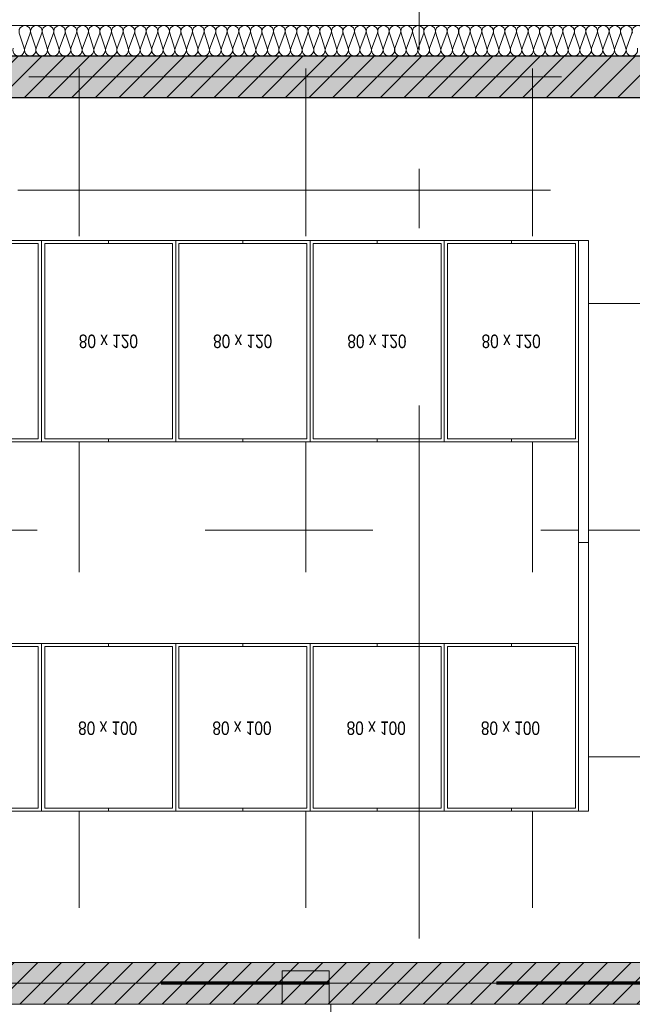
# Model space of a CAD drawing. Header units: metres. Extents: x -49 to 152, y -127 to 99.
# Tile 57 of 177: x -32.76 to -29.1, y -5.53 to 0.34. Entities that reach past the tile are written whole.
import ezdxf

# ---------------------------------------------------------------- set-up
doc = ezdxf.new("R2010")
doc.units = ezdxf.units.M
doc.header["$PDMODE"] = 1
doc.header["$PDSIZE"] = -2
for name, pattern in [('Achsen 01', [5.291531, 3.175, -1.058062, 0.352704, -0.705764]), ('gestrichelt - 01', [2, 1, -1]), ('ISO-07 Punktiert', [0.889, 0.127, -0.762]), ('Raster 01', [2, 1, -1]), ('VW-01 Strichlinie kurz', [2, 1, -1])]:
    doc.linetypes.add(name, pattern=pattern)
doc.layers.get('0').update_dxf_attribs({"lineweight": 25})
for name, color, linetype, lineweight, true_color in [('013_Beton und Stahlbetonarbeiten-000 Sichtbeton-341 tragende In', 5, 'Continuous', 5, 0x0000ff), ('014_Fassadenarbeiten-000 Aufsicht Betonfertigteile', 7, 'Continuous', 9, 0xc0c0c0), ('014_Fassadenarbeiten-330 mineralische Dämmung', 7, 'Continuous', 9, 0x666666), ('AV1-Achsen', 1, 'Achsen 01', 18, 0xff0000), ('AV1-Einrichtung', 7, 'Continuous', 9, 0xa6a6a6), ('AV1-Raster', 7, 'Raster 01', 9, 0xa6a6a6)]:
    doc.layers.add(name, color=color, linetype=linetype, lineweight=lineweight, true_color=true_color)
for name, color, linetype, lineweight in [('013_Beton und Stahlbetonarbeiten-000 Unterzüge', 7, 'ISO-07 Punktiert', 13), ('013_Beton und Stahlbetonarbeiten-330 Außenwände', 7, 'Continuous', 25), ('013_Beton und Stahlbetonarbeiten-340 Innenwände', 7, 'Continuous', 18), ('_1.35m (3D)', 7, 'Continuous', 9), ('_GRU (2D)', 7, 'Continuous', 9), ('_OG 3 (2D)', 7, 'Continuous', 9), ('AV1-Brandschutzkonzept-Brandschutzkonzept', 7, 'Continuous', 5), ('AV1-Schnitt Achsen', 7, 'Achsen 01', 18), ('Bemaßung-Bemaßung', 7, 'Continuous', 9), ('Keine', 7, 'Continuous', 9)]:
    doc.layers.add(name, color=color, linetype=linetype, lineweight=lineweight)
doc.layers.get('0').freeze()
doc.styles.add('Arial', font='arial.ttf')
doc.styles.add('Arial Narrow', font='ARIALN.TTF')
doc.dimstyles.new('COE 50', dxfattribs={"dimtxt": 100.872396, "dimasz": 0.001414, "dimexe": 0.001, "dimexo": 0.01, "dimgap": 0.001, "dimtad": 1, "dimdec": 3, "dimtxsty": 'Arial', "dimblk": 'VW_SLASH-3', "dimblk1": 'VW_SLASH-3', "dimblk2": 'VW_SLASH-3', "dimcen": 0, "dimadec": 3, "dimazin": 0, "dimtfac": 0.8, "dimtdec": 3, "dimtix": 1, "dimtmove": 0, "dimatfit": 0, "dimldrblk": 'VW_SLASH-2', "dimfxl": 0.002, "dimfxlon": 1, "dimfrac": 2, "dimtolj": 1, "dimarcsym": 0})
pattern_1 = [(45, (0, 0), (0.07071068, -0.07071068), [0.025, -0.025])]
pattern_2 = [(-135, (0.03106, -0.03313), (0.07071068, -0.07071068), [])]

# ---------------------------------------------------------------- blocks, each defined once
blk = doc.blocks.new('Group-4')
at = {"layer": 'AV1-Raster'}
for p, q in [((-32.4, -22.95), (-32.4, 1.35)), ((-31.05, -22.95), (-31.05, 1.35)), ((-29.7, -22.95), (-29.7, 1.35)), ((1.35, -1.35), (-40.5, -1.35)), ((1.35, -2.7), (-40.5, -2.7)), ((1.35, -4.05), (-40.5, -4.05)), ((1.35, -5.4), (-40.5, -5.4))]:
    blk.add_line(p, q, dxfattribs=at)
blk = doc.blocks.new('1.35m (3D)')
at = {"layer": 'AV1-Raster', "color": 7}
blk.add_blockref('Group-4', (0, 0), dxfattribs=at)
blk = doc.blocks.new('Group-337')
at = {"layer": '014_Fassadenarbeiten-330 mineralische Dämmung', "transparency": 33554687, "flags": 128}
for points in [[(0.26, 29.0378, 1.372583), (0.26, 29.1033)], [(0.17, 29.0744, -1.372995), (0.17, 29.14), (0.26, 29.1067, 1.372583), (0.26, 29.1723), (0.17, 29.1434, -1.372995), (0.17, 29.2089), (0.26, 29.1757, 1.372583), (0.26, 29.2412), (0.17, 29.2123, -1.372995), (0.17, 29.2779), (0.26, 29.2446, 1.372583), (0.26, 29.3102), (0.17, 29.2813, -1.372995), (0.17, 29.3468), (0.26, 29.3136, 1.372583), (0.26, 29.3791), (0.17, 29.3502, -1.372995), (0.17, 29.4158), (0.26, 29.3825, 1.372583), (0.26, 29.4481), (0.17, 29.4191, -1.372995), (0.17, 29.4847), (0.26, 29.4514, 1.372583), (0.26, 29.517), (0.17, 29.4881, -1.372995), (0.17, 29.5537), (0.26, 29.5204, 1.372583), (0.26, 29.586), (0.17, 29.557, -1.372995), (0.17, 29.6226), (0.26, 29.5893, 1.372583), (0.26, 29.6549), (0.17, 29.626, -1.372995), (0.17, 29.6915), (0.26, 29.6583, 1.372583), (0.26, 29.7238), (0.17, 29.6949, -1.372995), (0.17, 29.7605), (0.26, 29.7272, 1.372583), (0.26, 29.7928), (0.17, 29.7639, -1.372995), (0.17, 29.8294), (0.26, 29.7962, 1.372583), (0.26, 29.8617), (0.17, 29.8328, -1.372995), (0.17, 29.8984), (0.26, 29.8651, 1.372583), (0.26, 29.9307), (0.17, 29.9018, -1.372995), (0.17, 29.9673), (0.26, 29.9341, 1.372583), (0.26, 29.9996), (0.17, 29.9707, -1.372995), (0.17, 30.0363), (0.26, 30.003, 1.372583), (0.26, 30.0686), (0.17, 30.0396, -1.372995), (0.17, 30.1052), (0.26, 30.0719, 1.372583), (0.26, 30.1375), (0.17, 30.1086, -1.372995), (0.17, 30.1742), (0.26, 30.1409, 1.372583), (0.26, 30.2065), (0.17, 30.1775, -1.372995), (0.17, 30.2431), (0.26, 30.2098, 1.372583), (0.26, 30.2754), (0.17, 30.2465, -1.372995), (0.17, 30.3121), (0.26, 30.2788, 1.372583), (0.26, 30.3444), (0.17, 30.3154, -1.372995), (0.17, 30.381), (0.26, 30.3477, 1.372583), (0.26, 30.4133), (0.17, 30.3844, -1.372995), (0.17, 30.4499), (0.26, 30.4167, 1.372583), (0.26, 30.4822), (0.17, 30.4533, -1.372995), (0.17, 30.5189), (0.26, 30.4856, 1.372583), (0.26, 30.5512), (0.17, 30.5223, -1.372995), (0.17, 30.5878), (0.26, 30.5546, 1.372583), (0.26, 30.6201), (0.17, 30.5912, -1.372995), (0.17, 30.6568), (0.26, 30.6235, 1.372583), (0.26, 30.6891), (0.17, 30.6602, -1.372995), (0.17, 30.7257), (0.26, 30.6925, 1.372583), (0.26, 30.758), (0.17, 30.7291, -1.372995), (0.17, 30.7947), (0.26, 30.7614, 1.372583), (0.26, 30.827), (0.17, 30.798, -1.372995), (0.17, 30.8636), (0.26, 30.8303, 1.372583), (0.26, 30.8959), (0.17, 30.867, -1.372995), (0.17, 30.9326), (0.26, 30.8993, 1.372583), (0.26, 30.9649), (0.17, 30.9359, -1.372995), (0.17, 31.0015), (0.26, 30.9682, 1.372583), (0.26, 31.0338), (0.17, 31.0049, -1.372995), (0.17, 31.0704), (0.26, 31.0372, 1.372583), (0.26, 31.1027), (0.17, 31.0738, -1.372995), (0.17, 31.1394), (0.26, 31.1061, 1.372583), (0.26, 31.1717), (0.17, 31.1428, -1.372995), (0.17, 31.2083), (0.26, 31.1751, 1.372583), (0.26, 31.2406), (0.17, 31.2117, -1.372995), (0.17, 31.2773), (0.26, 31.244, 1.372583), (0.26, 31.3096), (0.17, 31.2807, -1.372995), (0.17, 31.3462), (0.26, 31.313, 1.372583), (0.26, 31.3785), (0.17, 31.3496, -1.372995), (0.17, 31.4152), (0.26, 31.3819, 1.372583), (0.26, 31.4475), (0.17, 31.4185, -1.372995), (0.17, 31.4841), (0.26, 31.4508, 1.372583), (0.26, 31.5164), (0.17, 31.4875, -1.372995), (0.17, 31.5531), (0.26, 31.5198, 1.372583), (0.26, 31.5854), (0.17, 31.5564, -1.372995), (0.17, 31.622), (0.26, 31.5887, 1.372583), (0.26, 31.6543), (0.17, 31.6254, -1.372995), (0.17, 31.6909), (0.26, 31.6577, 1.372583), (0.26, 31.7232), (0.17, 31.6943, -1.372995), (0.17, 31.7599), (0.26, 31.7266, 1.372583), (0.26, 31.7922), (0.17, 31.7633, -1.372995), (0.17, 31.8288), (0.26, 31.7956, 1.372583), (0.26, 31.8611), (0.17, 31.8322, -1.372995), (0.17, 31.8978), (0.26, 31.8645, 1.372583), (0.26, 31.9301), (0.17, 31.9012, -1.372995), (0.17, 31.9667), (0.26, 31.9335, 1.372583), (0.26, 31.999), (0.17, 31.9701, -1.372995), (0.17, 32.0357), (0.26, 32.0024, 1.372583), (0.26, 32.068), (0.17, 32.039, -1.372995), (0.17, 32.1046), (0.26, 32.0713, 1.372583), (0.26, 32.1369), (0.17, 32.108, -1.372995), (0.17, 32.1736), (0.26, 32.1403, 1.372583), (0.26, 32.2059), (0.17, 32.1769, -1.372995), (0.17, 32.2425), (0.26, 32.2092, 1.372583), (0.26, 32.2748), (0.17, 32.2459, -1.372995), (0.17, 32.3115), (0.26, 32.2782, 1.372583), (0.26, 32.3438), (0.17, 32.3148, -1.372995), (0.17, 32.3804), (0.26, 32.3471, 1.372583), (0.26, 32.4127), (0.17, 32.3838, -1.372995), (0.17, 32.4493), (0.26, 32.4161, 1.372583), (0.26, 32.4816), (0.17, 32.4527, -1.372995), (0.17, 32.5183), (0.26, 32.485, 1.372583), (0.26, 32.5506), (0.17, 32.5217, -1.372995), (0.17, 32.5872), (0.26, 32.554, 1.372583), (0.26, 32.6195), (0.17, 32.5906, -1.372995), (0.17, 32.6562), (0.26, 32.6229, 1.372583), (0.26, 32.6885), (0.17, 32.6596, -1.372995), (0.17, 32.7251), (0.26, 32.6919, 1.372583), (0.26, 32.7574), (0.17, 32.7285, -1.372995), (0.17, 32.7941)]]:
    blk.add_lwpolyline(points, format="xyb", dxfattribs=at)
blk = doc.blocks.new('Group-338')
at = {"layer": '014_Fassadenarbeiten-330 mineralische Dämmung', "transparency": 33554687}
blk.add_blockref('Group-337', (0, 0), dxfattribs=at)
blk = doc.blocks.new('Parametric Object-54')
at = {"layer": '014_Fassadenarbeiten-330 mineralische Dämmung', "color": 7, "transparency": 33554687}
blk.add_blockref('Group-338', (0, 0), dxfattribs=at)
at = {"layer": '014_Fassadenarbeiten-330 mineralische Dämmung', "color": 0, "flags": 1}
for tag in ['IFC_UUID', 'instanceID', 'prm0_name', 'prm0_type', 'prm0_value', 'prm1_name', 'prm1_type', 'prm1_value', 'prm2_name', 'prm2_type', 'prm2_value', 'prm3_name', 'prm3_type', 'prm3_value', 'prm4_name', 'prm4_type', 'prm4_value', 'prm5_name', 'prm5_type', 'prm5_value', 'prm6_name', 'prm6_type', 'prm6_value']:
    blk.add_attdef(tag, (-39.455, 0.1154), '', height=0.00018, dxfattribs=at)
blk = doc.blocks.new('VW_SLASH-3')
at = {"color": 0, "linetype": 'ByBlock', "lineweight": -2, "transparency": 16777216}
blk.add_line((0, 0), (-1, 0), dxfattribs=at)
at = {"color": 0, "linetype": 'Continuous', "lineweight": 15, "transparency": 16777216, "flags": 128}
blk.add_lwpolyline([(0.5, 0.5), (-0.5, -0.5)], dxfattribs=at)
blk = doc.blocks.new('*D603')
at = {"layer": 'Bemaßung-Bemaßung', "color": 0, "lineweight": -2}
for p, q in [((-33.75, 3.575), (-33.75, 3.725)), ((-28.35, 3.575), (-28.35, 3.725)), ((-28.4207, 3.675), (-33.6793, 3.675))]:
    blk.add_line(p, q, dxfattribs=at)
at = {"layer": 'Defpoints', "color": 0}
for p in [(-33.75, 3.675), (-33.75, 0), (-28.35, 0)]:
    blk.add_point(p, dxfattribs=at)
at = {"layer": 'Bemaßung-Bemaßung', "color": 0, "lineweight": -2, "xscale": 0.070693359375, "yscale": 0.070693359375, "zscale": 0.070693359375, "rotation": 180}
blk.add_blockref('VW_SLASH-3', (-33.75, 3.675), dxfattribs=at)
at = {"layer": 'Bemaßung-Bemaßung', "color": 0, "lineweight": -2, "xscale": 0.070693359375, "yscale": 0.070693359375, "zscale": 0.070693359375}
blk.add_blockref('VW_SLASH-3', (-28.35, 3.675), dxfattribs=at)
at = {"layer": 'Bemaßung-Bemaßung', "color": 0, "insert": (-31.05, 3.7856), "char_height": 0.10087, "attachment_point": 5, "style": 'Arial'}
blk.add_mtext('\\A1;5,40', dxfattribs=at)
blk = doc.blocks.new('VW_SLASH-2')
at = {"color": 0, "linetype": 'ByBlock', "lineweight": -2, "transparency": 16777216}
blk.add_line((0, 0), (-1, 0), dxfattribs=at)
at = {"color": 0, "linetype": 'Continuous', "lineweight": 15, "transparency": 16777216, "flags": 128}
blk.add_lwpolyline([(0.5, 0.5), (-0.5, -0.5)], dxfattribs=at)
blk = doc.blocks.new('Box')
at = {"color": 255, "transparency": 33554559}
blk.add_wipeout([(0.4, 0.6), (-0.4, 0.6), (-0.4, -0.6), (0.4, -0.6)], dxfattribs=at).dxf.layer = 'AV1-Einrichtung'
at = {"layer": 'AV1-Einrichtung', "flags": 128}
blk.add_lwpolyline([(0.4, 0.6), (-0.4, 0.6), (-0.4, -0.6), (0.4, -0.6)], close=True, dxfattribs=at)
at = {"color": 255, "transparency": 33554559}
blk.add_wipeout([(-0.4, 0.6), (0.4, 0.6), (0.4, -0.6), (-0.4, -0.6)], dxfattribs=at).dxf.layer = 'AV1-Einrichtung'
at = {"layer": 'AV1-Einrichtung', "flags": 128}
blk.add_lwpolyline([(-0.4, 0.6), (0.4, 0.6), (0.4, -0.6), (-0.4, -0.6)], close=True, dxfattribs=at)
at = {"color": 255, "transparency": 33554559}
blk.add_wipeout([(-0.381, 0.581), (0.381, 0.581), (0.381, -0.581), (-0.381, -0.581)], dxfattribs=at).dxf.layer = 'AV1-Einrichtung'
at = {"layer": 'AV1-Einrichtung'}
for p, q in [((0, 0.581), (0, 0.6)), ((0, -0.581), (0, -0.6))]:
    blk.add_line(p, q, dxfattribs=at)
at = {"layer": 'AV1-Einrichtung', "flags": 128}
blk.add_lwpolyline([(-0.381, 0.581), (0.381, 0.581), (0.381, -0.581), (-0.381, -0.581)], close=True, dxfattribs=at)
at = {"color": 255, "transparency": 33554559}
blk.add_wipeout([(-0.1775, -0.0629), (0.1777, -0.0629), (0.1777, 0.0638), (-0.1775, 0.0638)], dxfattribs=at).dxf.layer = 'AV1-Einrichtung'
at = {"layer": 'AV1-Einrichtung', "insert": (-0.1775, 0.0409), "char_height": 0.08015, "attachment_point": 1, "line_spacing_factor": 0.25, "style": 'Arial Narrow'}
blk.add_mtext('80 x 120', dxfattribs=at)
blk = doc.blocks.new('Box 2')
at = {"color": 255, "transparency": 33554559}
blk.add_wipeout([(-0.4, 0.5), (0.4, 0.5), (0.4, -0.5), (-0.4, -0.5)], dxfattribs=at).dxf.layer = 'AV1-Einrichtung'
at = {"layer": 'AV1-Einrichtung', "flags": 128}
blk.add_lwpolyline([(-0.4, 0.5), (0.4, 0.5), (0.4, -0.5), (-0.4, -0.5)], close=True, dxfattribs=at)
at = {"color": 255, "transparency": 33554559}
blk.add_wipeout([(-0.381, 0.481), (0.381, 0.481), (0.381, -0.481), (-0.381, -0.481)], dxfattribs=at).dxf.layer = 'AV1-Einrichtung'
at = {"layer": 'AV1-Einrichtung'}
for p, q in [((0, 0.5), (0, 0.481)), ((0, -0.481), (0, -0.5))]:
    blk.add_line(p, q, dxfattribs=at)
at = {"layer": 'AV1-Einrichtung', "flags": 128}
blk.add_lwpolyline([(-0.381, 0.481), (0.381, 0.481), (0.381, -0.481), (-0.381, -0.481)], close=True, dxfattribs=at)
at = {"color": 255, "transparency": 33554559}
blk.add_wipeout([(-0.1817, -0.0583), (0.1735, -0.0583), (0.1735, 0.0683), (-0.1817, 0.0683)], dxfattribs=at).dxf.layer = 'AV1-Einrichtung'
at = {"layer": 'AV1-Einrichtung', "insert": (-0.1817, 0.0454), "char_height": 0.08015, "attachment_point": 1, "line_spacing_factor": 0.25, "style": 'Arial Narrow'}
blk.add_mtext('80 x 100', dxfattribs=at)
blk = doc.blocks.new('Group-664')
at = {"layer": 'AV1-Einrichtung', "xscale": -1, "rotation": 180}
for name, p in [('Box', (-34.625, -1.575)), ('Box 2', (-34.625, -3.875))]:
    blk.add_blockref(name, p, dxfattribs=at)
at = {"color": 255, "transparency": 33554687}
blk.add_wipeout([(-29.425, -2.775), (-29.425, -0.975), (-29.365, -0.975), (-29.365, -2.775)], dxfattribs=at).dxf.layer = 'AV1-Einrichtung'
at = {"layer": 'AV1-Einrichtung', "transparency": 33554559, "flags": 128}
blk.add_lwpolyline([(-29.425, -2.775), (-29.425, -0.975), (-29.365, -0.975), (-29.365, -2.775)], close=True, dxfattribs=at)
at = {"layer": 'AV1-Einrichtung', "xscale": -1, "rotation": 180}
for name, p in [('Box', (-33.825, -1.575)), ('Box 2', (-33.825, -3.875))]:
    blk.add_blockref(name, p, dxfattribs=at)
for name, p in [('Box', (-33.025, -1.575)), ('Box 2', (-33.025, -3.875))]:
    blk.add_blockref(name, p, dxfattribs=at)
at = {"color": 255, "transparency": 33554687}
blk.add_wipeout([(-29.425, -4.375), (-29.425, -2.775), (-29.365, -2.775), (-29.365, -4.375)], dxfattribs=at).dxf.layer = 'AV1-Einrichtung'
at = {"layer": 'AV1-Einrichtung', "transparency": 33554559, "flags": 128}
blk.add_lwpolyline([(-29.425, -4.375), (-29.425, -2.775), (-29.365, -2.775), (-29.365, -4.375)], close=True, dxfattribs=at)
at = {"layer": 'AV1-Einrichtung', "xscale": -1, "rotation": 180}
for name, p in [('Box', (-32.225, -1.575)), ('Box 2', (-32.225, -3.875))]:
    blk.add_blockref(name, p, dxfattribs=at)
for name, p in [('Box', (-31.425, -1.575)), ('Box 2', (-31.425, -3.875))]:
    blk.add_blockref(name, p, dxfattribs=at)
for name, p in [('Box', (-30.625, -1.575)), ('Box 2', (-30.625, -3.875))]:
    blk.add_blockref(name, p, dxfattribs=at)
for name, p in [('Box', (-29.825, -1.575)), ('Box 2', (-29.825, -3.875))]:
    blk.add_blockref(name, p, dxfattribs=at)
blk = doc.blocks.new('Group-879')
at = {"layer": 'AV1-Achsen'}
blk.add_line((-43.2844, 0), (4.2656, 0), dxfattribs=at)
blk = doc.blocks.new('Group-883')
at = {"layer": 'AV1-Achsen'}
blk.add_line((-43.35, -5.4), (4.2, -5.4), dxfattribs=at)
blk = doc.blocks.new('Group-886')
at = {"layer": 'AV1-Schnitt Achsen'}
blk.add_line((-43.35, -0.675), (4.2, -0.675), dxfattribs=at)
blk = doc.blocks.new('Group-891')
at = {"layer": 'AV1-Schnitt Achsen'}
blk.add_line((-30.375, -26.3), (-30.375, 4.7), dxfattribs=at)
blk = doc.blocks.new('GRU (2D)')
at = {"layer": 'AV1-Achsen', "color": 7}
for name in ['Group-879', 'Group-883']:
    blk.add_blockref(name, (0, 0), dxfattribs=at)
at = {"layer": 'AV1-Schnitt Achsen', "color": 7}
for name in ['Group-891', 'Group-886']:
    blk.add_blockref(name, (0, 0), dxfattribs=at)
blk = doc.blocks.new('OG 3 (2D)')
at = {"layer": '013_Beton und Stahlbetonarbeiten-330 Außenwände', "linetype": 'Continuous', "lineweight": 0, "true_color": 0xc0c0c0}
blk.add_hatch(color=9, dxfattribs=at).paths.add_polyline_path([(-39.275, 0.125), (-18.775, 0.125), (-18.775, -0.125), (-39.025, -0.125), (-39.025, -21.725), (-39.275, -21.725)])
at = {"layer": '013_Beton und Stahlbetonarbeiten-330 Außenwände', "linetype": 'Continuous', "lineweight": 13}
h = blk.add_hatch(dxfattribs=at)
h.set_pattern_fill('Stahlbeton', color=251, style=0, pattern_type=2)
h.set_pattern_definition(pattern_1)
h.paths.add_polyline_path([(-39.275, 0.125), (-18.775, 0.125), (-18.775, -0.125), (-39.025, -0.125), (-39.025, -21.725), (-39.275, -21.725)])
h = blk.add_hatch(dxfattribs=at)
h.set_pattern_fill('Stahlbeton-1', color=251, style=0, pattern_type=2)
h.set_pattern_definition(pattern_2)
h.paths.add_polyline_path([(-39.275, 0.125), (-18.775, 0.125), (-18.775, -0.125), (-39.025, -0.125), (-39.025, -21.725), (-39.275, -21.725)])
at = {"layer": '013_Beton und Stahlbetonarbeiten-340 Innenwände', "linetype": 'Continuous', "lineweight": 0, "true_color": 0xc0c0c0}
blk.add_hatch(color=9, dxfattribs=at).paths.add_polyline_path([(-22.825, -5.275), (-39.025, -5.275), (-39.025, -5.525), (-22.825, -5.525)])
at = {"layer": '013_Beton und Stahlbetonarbeiten-340 Innenwände', "linetype": 'Continuous', "lineweight": 13}
h = blk.add_hatch(dxfattribs=at)
h.set_pattern_fill('Stahlbeton', color=251, style=0, pattern_type=2)
h.set_pattern_definition(pattern_1)
h.paths.add_polyline_path([(-22.825, -5.275), (-39.025, -5.275), (-39.025, -5.525), (-22.825, -5.525)])
h = blk.add_hatch(dxfattribs=at)
h.set_pattern_fill('Stahlbeton-1', color=251, style=0, pattern_type=2)
h.set_pattern_definition(pattern_2)
h.paths.add_polyline_path([(-22.825, -5.275), (-39.025, -5.275), (-39.025, -5.525), (-22.825, -5.525)])
at = {"layer": '013_Beton und Stahlbetonarbeiten-000 Sichtbeton-341 tragende In', "color": 30}
blk.add_solid([(-23.075, -5.475), (-39.075, -5.475), (-23.075, -5.525), (-39.025, -5.525)], dxfattribs=at)
at = {"layer": '013_Beton und Stahlbetonarbeiten-000 Unterzüge', "linetype": 'VW-01 Strichlinie kurz', "flags": 128}
for points in [[(-31.19, -5.525), (-31.19, -5.325), (-30.91, -5.325), (-30.91, -5.525)], [(-31.2, -5.525), (-30.9, -5.525), (-30.9, -16.075), (-31.2, -16.075)]]:
    blk.add_lwpolyline(points, close=True, dxfattribs=at)
at = {"layer": '013_Beton und Stahlbetonarbeiten-330 Außenwände', "flags": 128}
blk.add_lwpolyline([(-39.275, 0.125), (-18.775, 0.125), (-18.775, -0.125), (-39.025, -0.125), (-39.025, -21.725), (-39.275, -21.725)], close=True, dxfattribs=at)
at = {"layer": '013_Beton und Stahlbetonarbeiten-340 Innenwände', "flags": 128}
blk.add_lwpolyline([(-22.825, -5.275), (-39.025, -5.275), (-39.025, -5.525), (-22.825, -5.525)], close=True, dxfattribs=at)
at = {"layer": '014_Fassadenarbeiten-000 Aufsicht Betonfertigteile', "flags": 128}
blk.add_lwpolyline([(-39.455, 0.305), (0.305, 0.305), (0.675, 0.675), (-39.825, 0.675)], close=True, dxfattribs=at)
at = {"layer": '014_Fassadenarbeiten-330 mineralische Dämmung', "flags": 128}
blk.add_lwpolyline([(-18.9, 0.305), (-18.9, 0.125), (-39.275, 0.125), (-39.275, -21.725), (-39.15, -21.725), (-39.15, -21.905), (-39.455, -21.905), (-39.455, 0.305)], close=True, dxfattribs=at)
at = {"layer": 'AV1-Brandschutzkonzept-Brandschutzkonzept', "color": 40, "linetype": 'gestrichelt - 01', "lineweight": 70, "true_color": 0xffc000, "transparency": 33554687}
blk.add_line((-22.9128, -5.4), (-39.025, -5.4), dxfattribs=at)
at = {"layer": '014_Fassadenarbeiten-330 mineralische Dämmung', "rotation": 90}
blk.add_blockref('Parametric Object-54', (0, 0), dxfattribs=at)
at = {"layer": 'Bemaßung-Bemaßung', "color": 1}
dim = blk.add_aligned_dim(p1=(-28.35, 0), p2=(-33.75, 0), distance=-3.675, text='5,40', dimstyle='COE 50', override={"dimtxt": 0.100872, "dimasz": 0.070693, "dimexe": 0.05, "dimgap": 0.05, "dimpost": '<>', "dimtxsty": 'Arial', "dimtmove": 2, "dimfxl": 0.1}, dxfattribs=at)
dim.commit()
dim.dimension.update_dxf_attribs({"geometry": '*D603', "text_midpoint": (-31.05, 3.7856)})
at = {"layer": 'Keine', "color": 7, "transparency": 33554687}
blk.add_blockref('Group-664', (0, 0), dxfattribs=at)

msp = doc.modelspace()

# ---------------------------------------------------------------- block references
at = {"layer": '_1.35m (3D)'}
msp.add_blockref('1.35m (3D)', (0, 0), dxfattribs=at)

# ---------------------------------------------------------------- next in the draw order: block references
at = {"layer": '_OG 3 (2D)'}
msp.add_blockref('OG 3 (2D)', (0, 0), dxfattribs=at)

# ---------------------------------------------------------------- next in the draw order: block references
at = {"layer": '_GRU (2D)'}
msp.add_blockref('GRU (2D)', (0, 0), dxfattribs=at)

doc.saveas('drawing.dxf')
